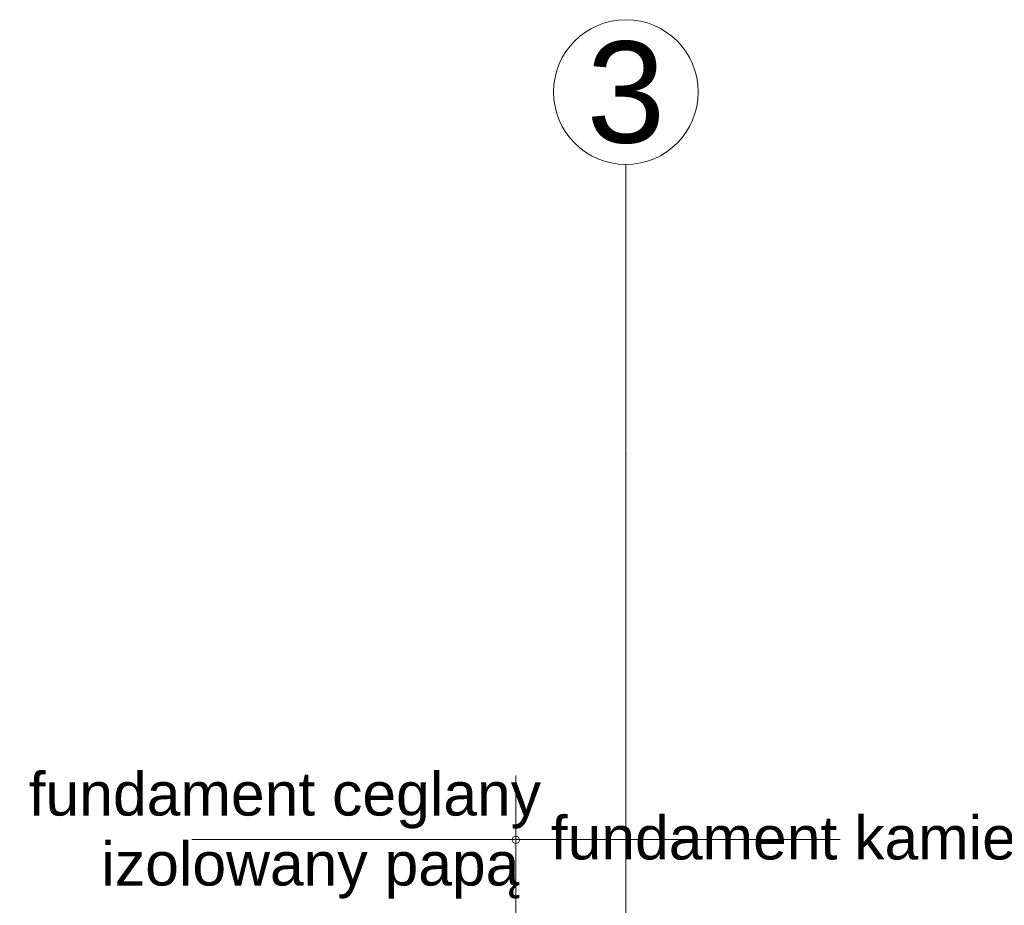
# Model space of a CAD drawing. Header units: millimetres. Extents: x -573548 to 674770, y -184010 to -47794.
# Tile 83 of 181: x 92702 to 96105, y -92100 to -89040. Entities that reach past the tile are written whole.
import ezdxf
from ezdxf.enums import TextEntityAlignment as Align

# ---------------------------------------------------------------- set-up
doc = ezdxf.new("R2010")
doc.units = ezdxf.units.MM
for name, color, linetype, lineweight in [('A.02 RZUT PIWNICY_is$0$opisy inne_Nr_pióra__1', 8, 'Continuous', 9), ('A.02 RZUT PIWNICY_is$0$Structural - Grid', 8, 'Continuous', 9), ('A.02 RZUT PIWNICY_is$0$Structural - Grid_Nr_pióra__17', 8, 'Continuous', 9)]:
    doc.layers.add(name, color=color, linetype=linetype, lineweight=lineweight)
doc.styles.add('A.02 RZUT PIWNICY_is$0$STYL_AUTOMATYCZNY_1', font='arial.ttf')

# ---------------------------------------------------------------- blocks, each defined once
blk = doc.blocks.new('A.02 RZUT PIWNICY_is$0$Standardowy znacznik osi')
at = {"layer": 'A.02 RZUT PIWNICY_is$0$Structural - Grid_Nr_pióra__17'}
for p, q in [((1000, 0), (17855.4, 0)), ((17855.4, 0), (18855.4, 0))]:
    blk.add_line(p, q, dxfattribs=at)
blk.add_circle((19105.4, 0), 250, dxfattribs=at)
blk.add_point((17855.4, 0), dxfattribs=at)
blk.add_point((17855.4, 0), dxfattribs=at)
at = {"layer": 'A.02 RZUT PIWNICY_is$0$Structural - Grid_Nr_pióra__17', "style": 'A.02 RZUT PIWNICY_is$0$STYL_AUTOMATYCZNY_1'}
for tag, p in [('AC_MarkerText_1_0', (5, -80)), ('AC_MarkerText_1_1', (19360.4, -80))]:
    blk.add_attdef(tag, text='', height=350, rotation=270, dxfattribs=at).set_placement(p, align=Align.TOP_CENTER)
blk = doc.blocks.new('A.02 RZUT PIWNICY_is')
at = {"layer": 'A.02 RZUT PIWNICY_is$0$opisy inne_Nr_pióra__1'}
blk.add_line((94987.3, -93857.9), (94987.3, -91651.1), dxfattribs=at)
for points in [[(94987.3, -91872.1), (94065.3, -91872.1), (93867.3, -91872.1)], [(94987.3, -91872.1), (95909.2, -91872.1), (96107.3, -91872.1)]]:
    blk.add_lwpolyline(points, dxfattribs=at)
blk.add_lwpolyline([(95000, -91873.3, -1), (94974.5, -91873.3, -1)], format="xyb", close=True, dxfattribs=at)
at = {"layer": 'A.02 RZUT PIWNICY_is$0$Structural - Grid'}
ref = blk.add_blockref('A.02 RZUT PIWNICY_is$0$Standardowy znacznik osi', (95367.3, -108395.1), dxfattribs=dict(at, zscale=1000, rotation=90))
ref.add_attrib('AC_MarkerText_1_1', '3', dxfattribs={"layer": 'A.02 RZUT PIWNICY_is$0$Structural - Grid_Nr_pióra__17', "color": 20, "lineweight": 15, "true_color": 0xf73328, "height": 350, "style": 'A.02 RZUT PIWNICY_is$0$STYL_AUTOMATYCZNY_1'}).set_placement((95367.3, -89114.7), align=Align.TOP_CENTER)
at = {"layer": 'A.02 RZUT PIWNICY_is$0$opisy inne_Nr_pióra__1', "char_height": 150, "style": 'A.02 RZUT PIWNICY_is$0$STYL_AUTOMATYCZNY_1'}
for s, insert, attachment_point in [('\\A1;{\\pqc;\\fArial|b0|i0|c238|p0;\\W1.000000;fundament ceglany}', (94189, -91737.2), 5), ('\\A1;{\\pqc;\\fArial|b0|i0|c238|p0;\\W1.000000;fundament kamienny}', (96080.3, -91888.9), 5), ('\\A1;{\\pql;\\fArial|b0|i0|c238|p0;\\W1.000000;izolowany papą}', (93555, -92076.7), 7)]:
    blk.add_mtext(s, dxfattribs=dict(at, insert=insert, attachment_point=attachment_point))

msp = doc.modelspace()

# ---------------------------------------------------------------- block references
at = {"ltscale": 10}
msp.add_blockref('A.02 RZUT PIWNICY_is', (-570.227, 0), dxfattribs=at)

doc.saveas('drawing.dxf')
